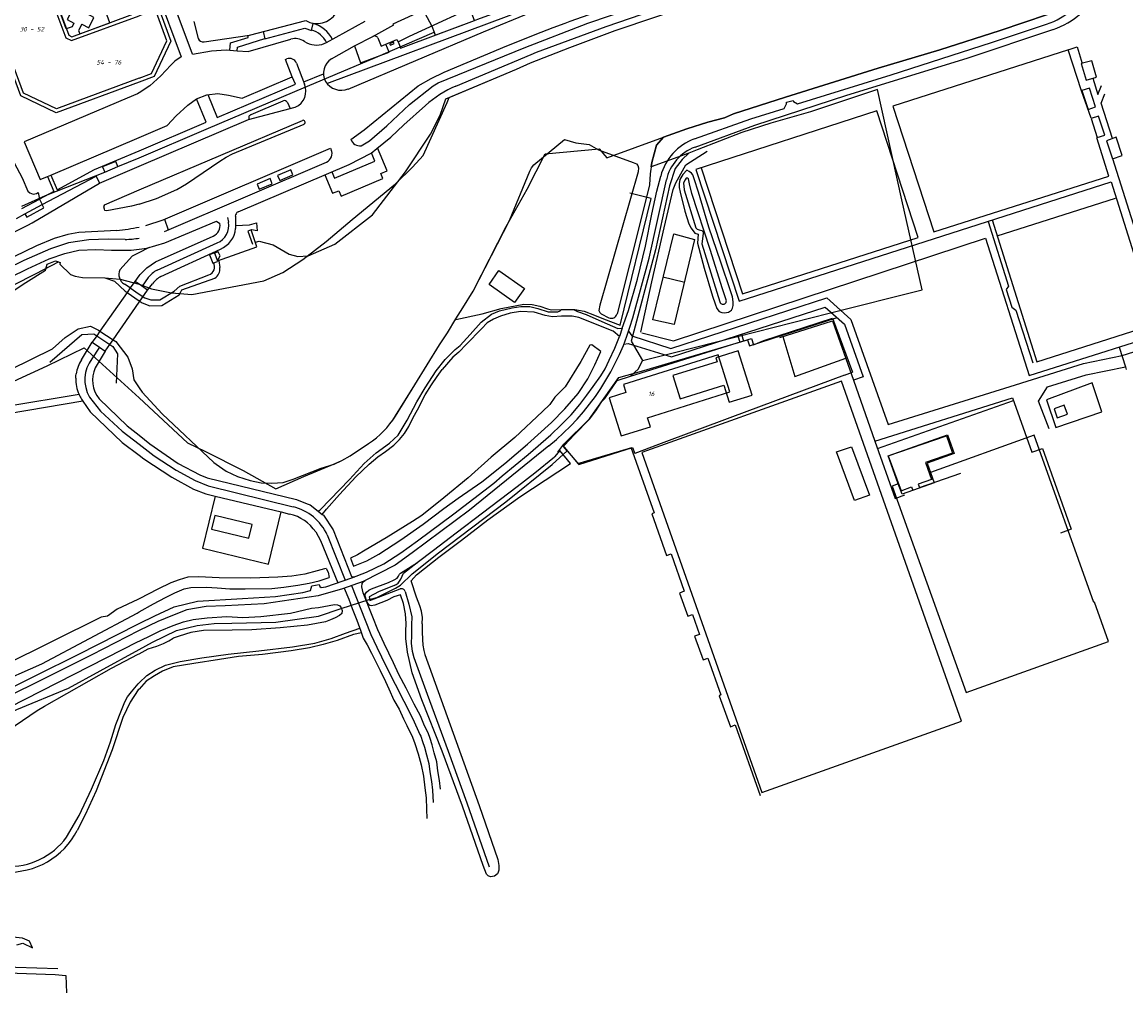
# Model space of a CAD drawing. Extents: x 124314 to 128016, y 450271 to 453716.
# Tile 18 of 40: x 124968 to 125268, y 450470 to 450734. Entities that reach past the tile are written whole.
import ezdxf
from ezdxf.enums import TextEntityAlignment as Align

# ---------------------------------------------------------------- set-up
doc = ezdxf.new("R2010")
doc.units = 0
doc.header["$MEASUREMENT"] = 0
for name, color, linetype in [('Default_113', 7, 'Continuous'), ('Default_21', 40, 'Continuous'), ('Default_4', 1, 'Continuous'), ('Default_48', 140, 'Continuous'), ('Default_6', 7, 'Continuous'), ('Default_7', 7, 'Continuous'), ('Default_79', 2, 'Continuous'), ('Default_80', 7, 'Continuous'), ('Default_99', 2, 'Continuous')]:
    doc.layers.add(name, color=color, linetype=linetype)
doc.styles.add('Style-ENGINEERING', font='isoct.shx', dxfattribs={"oblique": 15})

msp = doc.modelspace()

# ---------------------------------------------------------------- linework, layer by layer
at = {"layer": 'Default_21', "lineweight": -3, "flags": 128}
for points in [[(125044.17, 450787.74), (125048.1, 450785.46), (125048.62, 450785.19), (125053.09, 450782.69), (125058.52, 450776.86), (125063.12, 450767.58), (125066.29, 450757.69), (125079.61, 450732.81), (125080.23, 450731.22)], [(124968.25, 450763.67), (124979.74, 450772.75), (124982.6, 450765), (124971.3, 450756.15), (124980.84, 450730.36), (124981.68, 450729.97), (125000, 450736.75)], [(125142.65, 450702.65), (125149, 450704.9), (125154.73, 450706.73), (125159.23, 450707.92), (125161.65, 450708.96), (125175.83, 450713.53), (125201.08, 450721.37), (125217.85, 450726.37), (125234.25, 450731.64), (125247.15, 450735.98), (125250.45, 450737.71), (125252.68, 450739.41), (125254.56, 450741.59), (125255.93, 450744.11), (125256.91, 450746.79), (125257.82, 450749.81), (125258.55, 450752.83), (125258.91, 450755.87), (125258.56, 450759.31), (125258.26, 450760.51), (125254.64, 450771.17)], [(125142.65, 450702.65), (125149, 450704.9), (125154.73, 450706.73), (125159.23, 450707.92), (125161.65, 450708.96), (125175.83, 450713.53), (125201.08, 450721.37), (125217.85, 450726.37), (125234.25, 450731.64), (125247.15, 450735.98), (125250.45, 450737.71), (125252.68, 450739.41), (125254.56, 450741.59), (125255.93, 450744.11), (125256.91, 450746.79), (125257.82, 450749.81), (125258.55, 450752.83), (125258.91, 450755.87), (125258.56, 450759.31), (125258.26, 450760.51), (125254.64, 450771.17)], [(125084.32, 450713.44), (125102.63, 450721.14), (125106.46, 450722.89), (125117.17, 450727.07), (125129.48, 450731.66), (125140.56, 450735.38), (125156.21, 450740.65), (125169.59, 450745.33), (125188.73, 450751.92), (125197.4, 450754.82), (125213.15, 450760.28), (125214.08, 450757.27), (125232.46, 450763.54), (125236.16, 450764.82)], [(125000, 450717.64), (124977.44, 450709.3), (124967.78, 450713.85), (124954.71, 450749.2), (124957.63, 450755.48), (124957.77, 450755.7), (124961.82, 450760.55)], [(125000, 450736.75), (125005.01, 450738.6), (125008.64, 450728.77), (125004.12, 450719.16), (125000, 450717.64)], [(125080.23, 450731.22), (125080.54, 450730.4), (125091.21, 450734.37), (125092.13, 450734.72), (125096.89, 450736.5)], [(125000, 450697.05), (125018.27, 450704.77), (125042.37, 450715.03), (125064.26, 450724.34), (125080.23, 450731.22)], [(125136.91, 450641.9), (125145.32, 450643.95), (125162.82, 450648.43), (125187.76, 450654.76), (125213.05, 450661.1), (125207.53, 450685.63), (125200.87, 450715.64), (125182.6, 450709.49), (125171.89, 450706.44), (125163.98, 450703.93), (125151.78, 450699.16), (125149.52, 450698.33)], [(125136.91, 450641.9), (125145.32, 450643.95), (125162.82, 450648.43), (125187.76, 450654.76), (125213.05, 450661.1), (125207.53, 450685.63), (125200.87, 450715.64), (125182.6, 450709.49), (125171.89, 450706.44), (125163.98, 450703.93), (125151.78, 450699.16), (125149.52, 450698.33)], [(125000, 450662.64), (125003.34, 450661.41), (125008.76, 450660.28), (125014.36, 450659.87), (125033.89, 450663.52), (125039.06, 450665.84), (125044.53, 450669.36), (125050.84, 450674.25), (125057.91, 450680.21), (125069.74, 450689.98), (125074.38, 450694.51), (125077.29, 450697.61), (125083.82, 450712.03), (125084.32, 450713.44)], [(125069.73, 450626.79), (125075.01, 450635.27), (125081.71, 450646.14), (125083.92, 450649.4), (125086.15, 450653.26), (125088.07, 450656.21), (125090.9, 450660.71), (125099.87, 450678.35), (125105.53, 450688.52), (125110.46, 450698.12), (125125.16, 450699.44), (125127.25, 450697.06), (125142.65, 450702.65)], [(125149.52, 450698.33), (125139.3, 450694.58), (125139.46, 450695.76), (125140.77, 450700.42), (125142.65, 450702.65)], [(125149.52, 450698.33), (125139.3, 450694.58), (125139.46, 450695.76), (125140.77, 450700.42), (125142.65, 450702.65)], [(124968.11, 450683.91), (124974.54, 450686.73), (124983.04, 450690.15), (124990.63, 450693.13), (124994.22, 450694.65), (125000, 450697.05)], [(125149.52, 450698.33), (125147.73, 450696.54), (125145.83, 450694.15), (125144.29, 450689.39), (125140.45, 450672), (125133.89, 450647.1), (125136.91, 450641.9)], [(124959.22, 450659.1), (124971.98, 450665.56), (124978.08, 450668.72), (124978.47, 450668.57), (124978.46, 450668.07), (124981.33, 450665.3), (124982.57, 450664.79), (124984.57, 450664.43), (124990.69, 450664.35), (124994.83, 450663.98), (125000, 450662.64)], [(125104.8, 450661.49), (125102.14, 450657.67), (125095.2, 450662.52), (125097.87, 450666.34), (125104.8, 450661.49)], [(125133.65, 450637.6), (125161.49, 450646.29), (125166.57, 450647.84), (125167.15, 450646.19), (125169.9, 450647.34), (125188.6, 450653.41), (125194.1, 450638.73)], [(125133.65, 450637.6), (125161.49, 450646.29), (125166.57, 450647.84), (125167.15, 450646.19), (125169.9, 450647.34), (125188.6, 450653.41), (125194.1, 450638.73)], [(124763.01, 450529.07), (124768.55, 450531.27), (124774.43, 450533.56), (124781.45, 450538.33), (124803.96, 450552.55), (124820.22, 450562.76), (124831.71, 450569.18), (124850.06, 450579.38), (124868.7, 450590.12), (124882.77, 450597.98), (124911.23, 450611.15), (124974.97, 450640.42), (124985.07, 450645.29), (125000, 450631.72)], [(125133.65, 450637.6), (125135.86, 450639.6), (125136.91, 450641.9)], [(125133.65, 450637.6), (125135.86, 450639.6), (125136.91, 450641.9)], [(125157.21, 450641.5), (125145.2, 450637.78), (125147.14, 450631.5), (125159.07, 450635.2), (125160.52, 450630.52), (125166.74, 450632.45), (125163, 450644.53), (125156.86, 450642.63), (125157.21, 450641.5)], [(125191.89, 450637.91), (125194.1, 450638.73)], [(125191.89, 450637.91), (125194.1, 450638.73)], [(125115.45, 450618.5), (125115.68, 450618.86), (125118.37, 450621.69), (125122.55, 450625.91), (125124.22, 450628.16), (125125.84, 450630.74), (125126.67, 450631.58), (125130.04, 450636.48), (125133.65, 450637.6)], [(125191.89, 450637.91), (125161.38, 450626.52), (125141.29, 450619.03)], [(125191.89, 450637.91), (125161.38, 450626.52), (125141.29, 450619.03)], [(125000, 450631.72), (125013.12, 450619.49), (125018.01, 450617.11), (125028.26, 450611.94), (125037.2, 450607), (125044.76, 450610.34), (125053.3, 450613.86), (125055.16, 450614.71), (125057.38, 450615.97), (125062.4, 450619.27)], [(125206.53, 450608.3), (125203.8, 450615.94), (125219.92, 450621.7), (125221.75, 450616.59), (125214.41, 450613.97), (125215.32, 450611.45)], [(125206.53, 450608.3), (125203.8, 450615.94), (125219.92, 450621.7), (125221.75, 450616.59), (125214.41, 450613.97), (125215.32, 450611.45)], [(125206.53, 450608.3), (125204.83, 450607.69), (125224.99, 450551.6), (125263.67, 450565.48), (125259.86, 450576.1), (125259.76, 450576.06), (125243.45, 450621.54), (125215.32, 450611.45)], [(125206.53, 450608.3), (125204.83, 450607.69), (125224.99, 450551.6), (125263.67, 450565.48), (125259.86, 450576.1), (125259.76, 450576.06), (125243.45, 450621.54), (125215.32, 450611.45)], [(125116.46, 450617.32), (125115.45, 450618.5)], [(125116.46, 450617.32), (125119.64, 450613.59), (125134.26, 450618.24), (125134.86, 450616.62)], [(125116.46, 450617.32), (125119.64, 450613.59), (125134.26, 450618.24), (125134.86, 450616.62)], [(125141.29, 450619.03), (125134.86, 450616.62)], [(125141.29, 450619.03), (125134.86, 450616.62)], [(125198.68, 450605.23), (125194.58, 450603.79), (125189.73, 450617.01), (125193.78, 450618.38), (125198.68, 450605.23)], [(125198.68, 450605.23), (125194.58, 450603.79), (125189.73, 450617.01), (125193.78, 450618.38), (125198.68, 450605.23)], [(125064.7, 450577.43), (125069.76, 450579.93), (125071.12, 450580.77), (125074.28, 450583.87), (125081.41, 450589.59), (125099.73, 450603.42), (125112.39, 450613.61), (125116.46, 450617.32)], [(125064.7, 450577.43), (125069.76, 450579.93), (125071.12, 450580.77), (125074.28, 450583.87), (125081.41, 450589.59), (125099.73, 450603.42), (125112.39, 450613.61), (125116.46, 450617.32)], [(125215.32, 450611.45), (125216.32, 450608.65), (125207.54, 450605.5), (125206.53, 450608.3)], [(125000, 450563.26), (125003.63, 450565.29), (125010.18, 450568.39), (125015.77, 450569.83), (125020.41, 450570.36), (125025.18, 450570.43), (125037.2, 450570.68), (125048.81, 450572.35), (125054.94, 450574.38), (125062.62, 450576.89), (125064.7, 450577.43)], [(125000, 450563.26), (125003.63, 450565.29), (125010.18, 450568.39), (125015.77, 450569.83), (125020.41, 450570.36), (125025.18, 450570.43), (125037.2, 450570.68), (125048.81, 450572.35), (125054.94, 450574.38), (125062.62, 450576.89), (125064.7, 450577.43)], [(124873.31, 450500), (124882.82, 450503.6), (124899.51, 450511.42), (124910.38, 450517.66), (124920.89, 450523.84), (124941.44, 450534.76), (124966.68, 450546.9), (124980.82, 450552.74), (124989.37, 450557.48), (125000, 450563.26)], [(124873.31, 450500), (124882.82, 450503.6), (124899.51, 450511.42), (124910.38, 450517.66), (124920.89, 450523.84), (124941.44, 450534.76), (124966.68, 450546.9), (124980.82, 450552.74), (124989.37, 450557.48), (125000, 450563.26)]]:
    msp.add_lwpolyline(points, dxfattribs=at)
at = {"layer": 'Default_21', "lineweight": -3}
msp.add_ellipse((125048.99, 450639.69), major_axis=(13.41, -20.42), ratio=1, start_param=0, end_param=0.433406, dxfattribs=at)
at = {"layer": 'Default_4', "lineweight": -3, "flags": 128}
for points in [[(125000, 450718.7), (124977.49, 450710.38), (124968.57, 450714.58), (124955.79, 450749.16), (124958.53, 450755.06), (124962.9, 450760.3), (124962.8, 450760.75)], [(124975.98, 450740.61), (124980.05, 450729.62), (124981.64, 450728.89), (125000, 450735.68)], [(125000, 450718.7), (125003.39, 450719.96), (125007.56, 450728.82), (125004.42, 450737.31), (125000, 450735.68)], [(125014.9, 450734.14), (125016.08, 450729.5)], [(125017.68, 450728.55), (125029.99, 450730.37), (125045.32, 450734.34)], [(125104.8, 450661.49), (125102.14, 450657.67), (125095.2, 450662.52), (125097.87, 450666.34), (125104.8, 450661.49)], [(125160.73, 450633.34), (125157.55, 450643.45), (125131.77, 450635.35), (125132.44, 450633.21), (125127.85, 450631.77), (125131.11, 450621.38), (125139.07, 450623.88), (125138.31, 450626.29), (125160.73, 450633.34)], [(125203.8, 450615.94), (125219.65, 450621.37), (125221.28, 450616.68), (125213.88, 450614.1), (125215.52, 450609.49), (125211.93, 450608.24), (125212.3, 450607.3), (125223.57, 450611.25)], [(125203.8, 450615.94), (125207.31, 450606.47), (125210.15, 450607.52), (125210.51, 450606.56)]]:
    msp.add_lwpolyline(points, dxfattribs=at)
at = {"layer": 'Default_4', "lineweight": -3}
for centre, major_axis, end_param in [((125048.38, 450739.56), (-3.06, -5.22), 3.134243), ((125017.51, 450730.08), (-1.43, -0.58), 1.298048)]:
    msp.add_ellipse(centre, major_axis=major_axis, ratio=1, start_param=0, end_param=end_param, dxfattribs=at)
at = {"layer": 'Default_48', "lineweight": -3, "flags": 128}
for points in [[(125102.63, 450721.14), (125106.46, 450722.89), (125117.17, 450727.07), (125129.48, 450731.66), (125140.56, 450735.38)], [(125247.15, 450735.98), (125234.25, 450731.64), (125217.85, 450726.37), (125201.08, 450721.37), (125175.83, 450713.53)], [(125031.67, 450674.12), (125032.68, 450674.34), (125036.43, 450673.39), (125040.79, 450670.77), (125043.2, 450670.15), (125046.02, 450670.34), (125053.27, 450673.52), (125063.45, 450681.49), (125072.43, 450693.17), (125079.23, 450703.48), (125081.9, 450708.59), (125083.39, 450713.05), (125102.63, 450721.14)], [(125175.83, 450713.53), (125161.65, 450708.96), (125159.23, 450707.92), (125154.73, 450706.73), (125149, 450704.9), (125142.65, 450702.65), (125140.77, 450700.42), (125139.46, 450695.76), (125139.03, 450692.65), (125138.88, 450689.69), (125136.75, 450681.23), (125130.01, 450654.54)], [(125069.73, 450626.78), (125075.01, 450635.27), (125081.71, 450646.14), (125083.92, 450649.4), (125086.15, 450653.26), (125088.07, 450656.21), (125090.9, 450660.71), (125100.71, 450680.01), (125106.26, 450693.38), (125106.76, 450694.3), (125107.4, 450695.14), (125115.68, 450702.01), (125118.84, 450701.14), (125122.4, 450700.68), (125124.98, 450699.15), (125134.4, 450695.77), (125135.31, 450695.35), (125135.69, 450694.96), (125135.85, 450694.32), (125135.79, 450693.2), (125125.31, 450656.9), (125125.07, 450655.5), (125125.37, 450654.9), (125125.65, 450654.59), (125127.81, 450653.52)], [(124965.99, 450695.7), (124968.14, 450691.59), (124969.74, 450687.94), (124970.29, 450687.47), (124970.67, 450687.29), (124971.17, 450687.14), (124972.09, 450687.3), (124972.49, 450687.59), (124972.91, 450685.8)], [(125159.7, 450658.36), (125158.7, 450661.37), (125155.32, 450672.07), (125150.34, 450687.27), (125149.71, 450689.95), (125149.45, 450691.29), (125149.25, 450691.53), (125148.81, 450691.53), (125148.55, 450691.05), (125148.11, 450690.23), (125148.23, 450688.33), (125151.41, 450677.96), (125151.79, 450677.6), (125152.37, 450677.42), (125153.07, 450677.25), (125153.41, 450676.89), (125153.43, 450676.39), (125153.1, 450673.61), (125157.97, 450657.81)], [(124972.91, 450685.8), (124972.92, 450685.77)], [(124975, 450668.06), (124977.26, 450669.03), (124978.47, 450668.57), (124978.46, 450668.07), (124981.33, 450665.3), (124982.57, 450664.79), (124984.57, 450664.43), (124990.69, 450664.35), (124993.33, 450663.43), (124996.17, 450660.76), (124996.7, 450660.4)], [(125021.69, 450668.97), (125021.97, 450667.15)], [(124965.96, 450661.04), (124969.18, 450663.12), (124974.49, 450666.44), (124974.8, 450667.42), (124975, 450668.06)], [(125011.24, 450660.41), (125011.61, 450661.07), (125020.58, 450664.32)], [(124996.7, 450660.4), (125000, 450658.15)], [(125000, 450658.15), (125000.81, 450657.6), (125002.94, 450656.79), (125006.16, 450656.82), (125010.89, 450659.78), (125011.24, 450660.41)], [(124965, 450639.43), (124976.47, 450645.02), (124979.83, 450648.1), (124983.45, 450650.53), (124986.79, 450651.22), (124988.97, 450650.11), (124989.33, 450649.88)], [(124989.33, 450649.88), (124992.94, 450647.53)], [(124992.94, 450647.53), (124993.69, 450647.04), (124996.93, 450642.76), (124998.08, 450639.66), (124998.57, 450636.6), (125000, 450634.48)], [(125125.57, 450644.31), (125123.11, 450646.13), (125122.61, 450646.04), (125120.2, 450641.6), (125115.88, 450634.74), (125113.06, 450631.92), (125111.69, 450629.93), (125109.73, 450628.03), (125102.17, 450620.98), (125095.76, 450615.61), (125089.48, 450609.94), (125082.91, 450604.55), (125076.86, 450599.76), (125074.33, 450598.06), (125067.2, 450593.61), (125061.51, 450590.28), (125059.41, 450589.02), (125057.48, 450588.09), (125058.32, 450585.96), (125061.97, 450587.38), (125065.23, 450589.19), (125071.18, 450593.12), (125077.31, 450597.39), (125082.92, 450601.59), (125086.79, 450604.4), (125093.2, 450608.91), (125099.51, 450613.9), (125105.69, 450619.09), (125112.14, 450624.98), (125115.77, 450628.78), (125119.42, 450632.91), (125122.03, 450636.87), (125123.96, 450640.67), (125125.57, 450644.31)], [(125000, 450634.48), (125000.8, 450633.29), (125006.26, 450627.34), (125020.33, 450614.18)], [(125020.33, 450614.18), (125020.92, 450613.67), (125023.71, 450611.82), (125026.75, 450610.33), (125030.21, 450609.24), (125033.15, 450608.63), (125036.12, 450608.49), (125039.16, 450608.74), (125041.94, 450609.62), (125049.55, 450612.6), (125053.01, 450613.72), (125055.16, 450614.71), (125057.38, 450615.97), (125062.41, 450619.28)], [(125071.19, 450582.4), (125071.94, 450584.04), (125075.59, 450586.95), (125080.04, 450590.28), (125086.25, 450594.97), (125093.37, 450600.48), (125102.82, 450607.59), (125107.62, 450611.35), (125112.95, 450615.72)], [(125103.59, 450604.82), (125117.37, 450613.83), (125114.47, 450617.41), (125112.95, 450615.72)], [(125020.33, 450614.18), (125020.66, 450613.87)], [(125079.77, 450587.04), (125081.49, 450588.36), (125087.7, 450593.05), (125094.84, 450598.58), (125103.59, 450604.82)], [(125050.9, 450585.26), (125050.46, 450585.2), (125048.47, 450584.66), (125045.09, 450583.79), (125041.53, 450583.22), (125037.77, 450582.93), (125030.4, 450582.68), (125021.8, 450582.74), (125016.16, 450582.99), (125013.25, 450582.92), (125010.93, 450582.24), (125008.61, 450581.39), (125005.04, 450579.65), (125000, 450577.05)], [(125050.9, 450585.26), (125051.41, 450584.32), (125051.67, 450582.82)], [(125000, 450573.47), (125003.89, 450575.69), (125007.14, 450577.45), (125009.7, 450578.72), (125012.21, 450579.8), (125014.09, 450580.15), (125018.33, 450580.2), (125021.23, 450580.08), (125024.71, 450579.79), (125028.88, 450579.78), (125036.1, 450579.87), (125039.32, 450580.26), (125043.14, 450580.73), (125046.29, 450581.29), (125048.95, 450581.96), (125051.67, 450582.82)], [(125069.35, 450580.64), (125065.11, 450578.96), (125062.57, 450577.55), (125062.8, 450576.63), (125071, 450579.74)], [(125072.39, 450579.05), (125073.41, 450575.64), (125074.22, 450572.12), (125074.12, 450569.94), (125074.05, 450567.12), (125074.03, 450564.89), (125074.26, 450562.79), (125074.7, 450561.07), (125078.38, 450551.1), (125084.07, 450535.63), (125089.17, 450521.55), (125095.24, 450504.17)], [(125000, 450577.05), (124999.66, 450576.87), (124994.04, 450574.21), (124991.39, 450572.33), (124989.64, 450572.05), (124962.99, 450558.85), (124922.74, 450539.31), (124921.96, 450538.45), (124916.71, 450535.51), (124916.39, 450535.18), (124916.43, 450534.77), (124916.68, 450534.09), (124917.18, 450533.47), (124917.71, 450532.86), (124918.19, 450532.62), (124919.09, 450533.11), (124925.34, 450535.76), (124943.2, 450545.07), (124960.27, 450553.54), (124973.56, 450559.36), (124999.49, 450573.17), (125000, 450573.47)], [(125000, 450565.54), (125003.58, 450567.22), (125005.72, 450568.38), (125009.27, 450569.8), (125012.05, 450570.79), (125014.71, 450571.4), (125018.53, 450571.84), (125023.88, 450572.27), (125028.18, 450571.98), (125033.08, 450572.27), (125041.19, 450573.19), (125044.95, 450574.02), (125046.87, 450574.5), (125048.81, 450574.72), (125053.1, 450575.49), (125053.96, 450575.41), (125054.56, 450575.18), (125055, 450574.62), (125055.21, 450573.88), (125055.13, 450573.06), (125054.47, 450572.56), (125053.31, 450571.9), (125052.05, 450571.31), (125050.69, 450570.81), (125045.82, 450569.9), (125038.4, 450569.17), (125030.63, 450568.59), (125025.27, 450568.5), (125017.49, 450568.4), (125014.08, 450567.9), (125010.88, 450566.91), (125009.28, 450566.37)], [(124922.7, 450526.38), (124964.72, 450547.62), (124999.71, 450565.4), (125000, 450565.54)], [(125000, 450562.1), (125002.45, 450563.41), (125004.77, 450564.16), (125006.66, 450564.92), (125008.1, 450565.65), (125009.28, 450566.37)], [(124942.5, 450530.82), (124948.37, 450534.22), (124951.83, 450535.95), (124955.94, 450537.4), (124960.32, 450538.97), (124962.57, 450540.27), (124964.31, 450541.26), (124972.22, 450546.7), (124974.29, 450547.82), (124992.52, 450558.23), (124999.75, 450561.96), (125000, 450562.1)]]:
    msp.add_lwpolyline(points, dxfattribs=at)
at = {"layer": 'Default_48', "lineweight": -3}
for centre, major_axis, end_param in [((125018.96, 450666.87), (1.62, -2.55), 1.09625), ((125158.84, 450658.08), (-0.871, -0.267), 3.167734), ((125128.5, 450654.92), (-0.69, -1.4), 1.781819), ((125048.96, 450639.72), (13.45, -20.44), 0.431726), ((125068.09, 450583.81), (1.26, -3.17), 0.765629), ((125071.37, 450578.75), (1.02, 0.3), 1.644216)]:
    msp.add_ellipse(centre, major_axis=major_axis, ratio=1, start_param=0, end_param=end_param, dxfattribs=at)
at = {"layer": 'Default_6', "lineweight": -3, "flags": 128}
msp.add_lwpolyline([(125252.51, 450627.27), (125251.68, 450629.72), (125248.9, 450628.78), (125249.73, 450626.33), (125252.51, 450627.27)], dxfattribs=at)
at = {"layer": 'Default_7', "lineweight": -3, "flags": 128}
for points in [[(125033.74, 450731.38), (125034.2, 450729.43), (125045.04, 450732.32), (125046.87, 450731.69), (125047.31, 450733.57)], [(125069.42, 450728.08), (125069.24, 450728.52), (125068.14, 450728.07), (125068.35, 450727.63), (125069.42, 450728.08)], [(124994.22, 450694.65), (124993.63, 450696.03), (124990.04, 450694.53), (124990.63, 450693.13), (124994.22, 450694.65)], [(125041.81, 450692.35), (125041.25, 450693.74), (125037.65, 450692.22), (125038.24, 450690.83), (125041.81, 450692.35)], [(125036.23, 450689.98), (125035.66, 450691.35), (125032.07, 450689.83), (125032.69, 450688.46), (125036.23, 450689.98)], [(124968.09, 450683.23), (124972.92, 450685.77)], [(124968.92, 450681.74), (124973.66, 450684.3)], [(124966.59, 450680.49), (124968.92, 450681.74)], [(125021.34, 450669.03), (125032.05, 450672.8), (125030.5, 450677.39), (125029.57, 450677.06), (125030.87, 450673.51)], [(125020.48, 450671.16), (125019.13, 450670.6), (125020.01, 450668.39), (125021.33, 450668.86)], [(125022, 450670.33), (125021.54, 450671.47), (125020.49, 450671.09), (125021.34, 450669.03), (125022, 450670.33)], [(124998.8, 450663.39), (124997.55, 450661.61)], [(124998.9, 450663.41), (124998.84, 450663.45), (124998.8, 450663.39)], [(125000, 450662.64), (124998.9, 450663.41)], [(124996.7, 450660.4), (124989.33, 450649.88)], [(124997.55, 450661.61), (124996.7, 450660.4)], [(125002.29, 450661.05), (125000, 450662.64)], [(125000, 450657.74), (125002.29, 450661.05)], [(124992.94, 450647.53), (125000, 450657.74)], [(124988.45, 450648.62), (124987.22, 450646.87), (124987.26, 450646.84)], [(124989.33, 450649.88), (124988.45, 450648.62)], [(124987.26, 450646.84), (124989.2, 450645.5)], [(124989.2, 450645.5), (124990.78, 450644.4)], [(124990.78, 450644.4), (124992.05, 450646.23)], [(124992.05, 450646.23), (124992.94, 450647.53)], [(125030.74, 450597.28), (125020.62, 450599.73), (125019.72, 450596.01), (125029.82, 450593.52), (125030.74, 450597.28)]]:
    msp.add_lwpolyline(points, dxfattribs=at)
at = {"layer": 'Default_79', "lineweight": -3, "flags": 128}
for points in [[(125063.54, 450730.02), (125069.28, 450733.17), (125069.14, 450733.45), (125080.78, 450738.86), (125092.81, 450744.42), (125094.87, 450740)], [(125058.6, 450727.44), (125063.54, 450730.02)], [(125064.93, 450729.63), (125065.87, 450727.42), (125067.11, 450727.96)], [(125067.11, 450727.96), (125070.08, 450729.25), (125070.44, 450728.53)], [(125161.61, 450656.82), (125161.61, 450657.84), (125161.4, 450659.16), (125160.86, 450660.81), (125158.23, 450668.66), (125155.01, 450678.19), (125152.13, 450687.72), (125151.03, 450691.27), (125150.65, 450692.37), (125150.24, 450692.81), (125149.62, 450693.27), (125149.02, 450693.62), (125147.95, 450692.44), (125147.09, 450691.12), (125146.93, 450689.96), (125146.93, 450688.98), (125147.14, 450687.67), (125148.45, 450682.55), (125149.51, 450679.1), (125150.17, 450677.86), (125151.14, 450676.54), (125152.08, 450676.28), (125151.92, 450673.79), (125153.69, 450666.99), (125155.95, 450659.37), (125156.69, 450657.27), (125157.15, 450655.99), (125157.82, 450655.25), (125158.51, 450654.97), (125159.21, 450654.82), (125160.29, 450655.06), (125161.19, 450655.62), (125161.43, 450656.16), (125161.61, 450656.82)], [(125151.06, 450674.84), (125145.51, 450651.69), (125139.79, 450652.98), (125145.42, 450676.35), (125151.06, 450674.84)], [(125000, 450671.27), (125002.82, 450672.68)], [(124994.75, 450666.59), (124998.17, 450670.35), (125000, 450671.27)], [(125000, 450659.97), (125001.53, 450658.94), (125003.16, 450658.35), (125005.67, 450658.4), (125009.57, 450660.72), (125011.11, 450662.09), (125018.97, 450665.22)], [(124997.55, 450661.61), (124995.98, 450662.67)], [(124997.55, 450661.61), (125000, 450659.97)], [(124975.71, 450641.45), (124984.42, 450648.95), (124987.67, 450649.14), (124988.45, 450648.62)], [(124988.45, 450648.62), (124992.05, 450646.23)], [(124992.05, 450646.23), (124992.84, 450645.71), (124994.12, 450643.68), (124993.78, 450635.69)], [(125062.72, 450575.21), (125062.44, 450575.42), (125062.19, 450575.88), (125061.85, 450576.59), (125061.47, 450577.78), (125061.53, 450578.31), (125061.83, 450578.87), (125062.49, 450579.45), (125063.19, 450579.75), (125067.82, 450581.48), (125069.38, 450582.26), (125070.18, 450582.66), (125070.58, 450583.22), (125070.84, 450583.78), (125071.1, 450584), (125075.69, 450586.95)], [(125077.02, 450570.25), (125077.06, 450571.97), (125076.85, 450573.68), (125076.33, 450575.16), (125075.49, 450577.5), (125073.96, 450581.97), (125075.44, 450583.61), (125079.77, 450587.04)], [(125077.02, 450570.25), (125077.03, 450568.05), (125077.07, 450565.95), (125077.17, 450564.43), (125077.46, 450562.97), (125077.68, 450561.87), (125079.73, 450556.34), (125085.4, 450540.51), (125092.53, 450520.8), (125097.56, 450506.1), (125097.86, 450504.5), (125097.84, 450503.26), (125097.68, 450502.66), (125097.53, 450502.24), (125096.67, 450501.6), (125095.57, 450501.38), (125094.95, 450501.74), (125094.47, 450502.11), (125093.6, 450504.49), (125087.97, 450520.65), (125082.41, 450535.6), (125076.94, 450549.58), (125074.31, 450556.91), (125073, 450562.56), (125072.53, 450566.22), (125072.55, 450568.28), (125072.66, 450570.36), (125072.5, 450573.01), (125071.91, 450575.81), (125071.11, 450578.11), (125069.33, 450577.62), (125067.41, 450576.6), (125064.1, 450575.33), (125063.1, 450575.18), (125062.72, 450575.21)], [(124966.71, 450482.92), (124968.33, 450483.4), (124971, 450482.12), (124970.21, 450483.88), (124968.23, 450484.78), (124965.67, 450485.02)]]:
    msp.add_lwpolyline(points, dxfattribs=at)
at = {"layer": 'Default_79', "lineweight": -3}
for centre, major_axis, start_param, end_param in [((125064.06, 450729.2), (-0.519, 0.82), 4.613554, 6.283185), ((124997.57, 450665.32), (-2.82, 1.27), 0, 1.454689), ((125018.4, 450667.29), (0.57, -2.07), 0, 1.882757)]:
    msp.add_ellipse(centre, major_axis=major_axis, ratio=1, start_param=start_param, end_param=end_param, dxfattribs=at)
at = {"layer": 'Default_80', "lineweight": -3, "flags": 128}
for points in [[(125136.52, 450649.57), (125139.51, 450663.29), (125142.84, 450677.96), (125145.26, 450688.42), (125146.03, 450690.26), (125148.7, 450695.14), (125154.57, 450698.83)], [(125086.11, 450653.04), (125093.29, 450654.58), (125098.46, 450656.05), (125104.62, 450657.24), (125106.93, 450657.15), (125108.98, 450656.65), (125111.08, 450655.91), (125112.16, 450655.64), (125115.61, 450655.74), (125118.57, 450655.77), (125121.09, 450655.28), (125123.91, 450654.26), (125126.33, 450653.21), (125130.88, 450651.46), (125139.26, 450685.95), (125133.5, 450687.4)], [(125233.45, 450675.78), (125265.64, 450686.06)], [(125136.72, 450649.37), (125145.38, 450647.19), (125230.26, 450675.13), (125242.15, 450637.76), (125286.31, 450651.74)], [(125142.48, 450664.61), (125148.12, 450663.25)], [(125136.7, 450639), (125165.53, 450647.51), (125166.07, 450645.88), (125189.86, 450653.56)], [(125113.9, 450616.93), (125115.52, 450619.13), (125122.49, 450626.06), (125130.51, 450637.22), (125136.7, 450639)], [(125261.92, 450627.89), (125259.23, 450635.82), (125246.8, 450631.22), (125249.4, 450623.65), (125261.92, 450627.89)], [(125200.89, 450617.97), (125237.82, 450630.99)]]:
    msp.add_lwpolyline(points, dxfattribs=at)
at = {"layer": 'Default_99', "lineweight": -3, "flags": 128}
for points in [[(125104.74, 450726.95), (125122.1, 450733.64), (125140.55, 450739.93), (125162.05, 450747.25), (125198.05, 450759.7), (125216.71, 450766.85), (125232.54, 450773.44), (125241.69, 450777.56), (125252.4, 450783.14)], [(125056.88, 450715.74), (125093.7, 450731.33), (125106.47, 450736.54), (125112.74, 450738.88), (125128.78, 450744.56), (125174.61, 450760.3), (125184.95, 450764.14), (125195.4, 450768.36), (125207.73, 450773.78), (125220.61, 450779.95)], [(125106.67, 450725.16), (125108.08, 450725.72), (125127.01, 450732.73), (125156.18, 450742.8), (125186.01, 450753.04), (125209.7, 450761.54), (125229.81, 450769.76), (125245.57, 450776.85), (125252.18, 450780.08)], [(125057.58, 450702.04), (125061.23, 450704.59), (125075.88, 450716.58), (125079.4, 450718.59), (125083.01, 450720.3), (125100.04, 450727.49), (125109.34, 450731.17), (125112.66, 450732.43), (125115.94, 450733.68), (125117.26, 450734.19), (125125.76, 450737.23), (125134.23, 450740.08), (125168.45, 450751.48), (125178.36, 450754.87), (125186.86, 450757.97), (125197.5, 450762.21), (125214.23, 450769.3), (125227.76, 450775.34), (125227.74, 450775.33)], [(124984.54, 450737.94), (124983.72, 450736.42), (124981.88, 450737.43), (124980.43, 450734.64), (124982.26, 450733.63), (124981.77, 450732.66), (124980.19, 450732.13), (124973.12, 450751.29), (124978.9, 450753.29), (124979.29, 450752.24), (124974.61, 450750.51), (124977.04, 450743.9), (124981.72, 450745.54), (124984.54, 450737.94)], [(125051.02, 450717.26), (125100.63, 450735.72), (125127.21, 450746.58), (125127.72, 450746.79), (125132.24, 450748.21)], [(125014.47, 450725.22), (125008.73, 450740.82), (125010.78, 450741.34), (125011.61, 450737.85), (125014.6, 450738.67), (125013.72, 450742.13), (125020.94, 450743.97), (125021.31, 450742.57)], [(125004.83, 450742.35), (125011.42, 450724.5)], [(124992.05, 450733.77), (124990.52, 450737.96), (124985.85, 450736.23)], [(125073.54, 450730.09), (125094.87, 450740)], [(124984.4, 450733.4), (124986.27, 450732.38), (124987.68, 450735.17), (124985.85, 450736.23)], [(125070.8, 450727.68), (125071.11, 450726.88), (125091.21, 450734.37), (125089.96, 450737.69)], [(124984.4, 450733.4), (124983.5, 450731.66), (124983.89, 450730.76), (124992.05, 450733.77)], [(125051, 450728.36), (125061.51, 450734.22)], [(125151.07, 450702.14), (125166.37, 450707.61), (125175.52, 450710.47), (125176.11, 450711.73), (125176.09, 450712.13), (125177.91, 450712.65), (125178.01, 450712.35), (125179.13, 450711.67), (125204.54, 450719.64), (125231.91, 450728.35), (125246.88, 450733.38)], [(125151.22, 450699.92), (125167.51, 450705.88), (125192.5, 450714.04), (125225.27, 450724.14), (125248.61, 450731.95)], [(125014.48, 450725.21), (125019.7, 450726.16), (125023.69, 450726.41), (125026.69, 450726.12), (125029.7, 450725.94), (125041.29, 450729.32)], [(125024.67, 450726.3), (125024.89, 450728.28), (125029.64, 450729.77), (125029.64, 450730.16)], [(125026.65, 450726.16), (125026.8, 450727.14), (125034.23, 450729.45)], [(125070.44, 450728.53), (125073.54, 450730.09)], [(125044.97, 450728.68), (125045.64, 450728.3)], [(125052.36, 450723.93), (125058.6, 450727.44)], [(125058.6, 450727.44), (125060.26, 450722.85), (125068.02, 450725.76), (125067.11, 450727.96)], [(125060.43, 450700.3), (125062.63, 450701.67), (125067.35, 450705.75), (125073.53, 450711.48), (125080.01, 450716.62), (125081.38, 450717.46), (125104.74, 450726.95)], [(125070.44, 450728.53), (125070.8, 450727.68)], [(125252.83, 450726.4), (125205.02, 450711.09), (125216.15, 450676.86), (125263.79, 450692.03), (125260.55, 450702.47)], [(125259, 450707.79), (125256.39, 450715.28), (125252.75, 450726.42), (125255.15, 450727.18), (125256.53, 450722.67)], [(125011.46, 450724.47), (125009.72, 450723.34), (125008.6, 450722.25), (125005.9, 450719.31), (125002.92, 450716.56), (125000, 450714.72)], [(125000, 450702.57), (125007.61, 450705.82), (125010.09, 450708.42), (125013.22, 450711.34), (125015.57, 450713.06), (125018.39, 450714.17), (125021.4, 450714.49), (125024.27, 450714.08), (125028.07, 450713.27), (125041.66, 450719.04), (125039.77, 450723.73), (125040.18, 450723.91)], [(125042.8, 450722.79), (125044.99, 450717.09)], [(125086.14, 450716.55), (125106.67, 450725.16)], [(125260.42, 450718.96), (125259.15, 450723.43), (125256.25, 450722.65), (125257.64, 450718.18), (125260.42, 450718.96)], [(125044.84, 450717.72), (125050.19, 450719.86)], [(125018.68, 450714.24), (125021.22, 450707.97), (125042.55, 450717.1), (125041.66, 450719.02)], [(125259.42, 450718.66), (125260.83, 450714.24), (125261.8, 450716.73)], [(125000, 450714.72), (124999.53, 450714.43), (124996.76, 450713.23), (124968.7, 450701.34), (124973.05, 450691.08), (124975.04, 450691.93)], [(125260.2, 450710.87), (125258.53, 450716), (125256.47, 450715.35), (125258.22, 450710.16), (125260.2, 450710.87)], [(125264.8, 450702.28), (125261.75, 450711.9), (125262.74, 450714.42)], [(125000, 450698.96), (125018.23, 450706.71), (125015.61, 450713.08)], [(125026.9, 450682.31), (125057.12, 450695.2), (125063.12, 450698.33), (125064.69, 450699.55), (125068.46, 450702.65), (125071.99, 450705.95), (125077.91, 450711.28)], [(125030.43, 450708.76), (125039.14, 450712.49)], [(125040.34, 450712.11), (125041.09, 450710.4)], [(125000, 450694.71), (125029.76, 450707.42), (125042.47, 450710.76)], [(125152.9, 450694.29), (125164.12, 450660.02), (125211.91, 450675.35), (125200.73, 450709.78), (125151.42, 450693.87), (125163.21, 450657.98), (125264.39, 450690.47), (125276.55, 450651.82)], [(125262.67, 450703.16), (125260.96, 450708.37), (125258.96, 450707.75), (125260.63, 450702.55), (125262.67, 450703.16)], [(125000, 450688.28), (125044.44, 450707.21)], [(125000, 450684.38), (125004.73, 450685.99), (125010.25, 450688.42), (125012.88, 450689.93), (125021.92, 450696.1), (125023.66, 450697.23), (125025.44, 450698.09), (125044.86, 450706.19)], [(124976.01, 450692.34), (125000, 450702.57)], [(125267.46, 450697.61), (125265.79, 450702.64), (125263.13, 450701.68), (125264.82, 450696.75), (125267.46, 450697.61)], [(124976.01, 450692.34), (124977.7, 450688.35), (124987.88, 450693.81), (125000, 450698.96)], [(125001.8, 450678.6), (125006.55, 450680.16), (125052.09, 450699.66), (125052.27, 450699.24)], [(125050.56, 450692.43), (125052.61, 450687.42), (125054.36, 450688.01), (125054.96, 450686.61), (125066.33, 450691.39), (125065.78, 450692.73), (125067.45, 450693.46), (125064.88, 450699.71)], [(125006.89, 450677), (125050.94, 450695.88)], [(125052.46, 450693.2), (125053.15, 450691.53), (125064.13, 450696.12), (125063.18, 450698.4)], [(125232.09, 450680.11), (125244.2, 450641.51), (125278.84, 450652.55), (125264.88, 450696.75)], [(124989.19, 450690.09), (125000, 450694.71)], [(124913.4, 450650.1), (124949.7, 450668.78), (124959.05, 450673.48), (124969.74, 450678.67), (124970.86, 450679.33), (124989.19, 450690.09)], [(124975.04, 450691.93), (124976.78, 450687.89), (124972.91, 450685.8)], [(124973.66, 450684.3), (124988.32, 450692.05), (124989.19, 450690.09)], [(124975.04, 450691.93), (124976.01, 450692.34)], [(125131.44, 450650.66), (125133.14, 450655.51), (125135.55, 450664), (125137.71, 450672.96), (125139.49, 450681.7), (125140.88, 450687.93), (125141.91, 450692.04)], [(125134.28, 450653.53), (125138.74, 450669.7), (125143.42, 450691)], [(124990.55, 450684.26), (125000, 450688.28)], [(124968.92, 450681.74), (124969.4, 450680.87), (124974.11, 450683.42), (124973.66, 450684.3)], [(124972.92, 450685.77), (124973.66, 450684.3)], [(125000, 450684.38), (124997.96, 450683.85), (124991.2, 450682.64), (124990.7, 450682.72), (124990.55, 450683.05), (124990.39, 450683.67)], [(125024.02, 450680.81), (125024.3, 450679.53)], [(125026.17, 450681.12), (125026.24, 450677.81)], [(125000, 450672.16), (125002.1, 450672.44), (125007.03, 450673.86), (125021.04, 450679.8), (125021.96, 450679.16)], [(125006.91, 450680.32), (125007.92, 450677.45)], [(125026.21, 450678.61), (125029.99, 450678.82), (125031.97, 450679.37), (125032.15, 450677.15), (125030.53, 450677.39)], [(125230.97, 450679.73), (125236.5, 450662.15), (125235.85, 450661.19), (125237.4, 450656.42), (125238.46, 450655.58), (125243.1, 450641.28)], [(124993.92, 450677.29), (124983.6, 450676.67), (124980.61, 450676.19), (124976.87, 450675.03), (124972.1, 450673.1), (124962.88, 450668.66), (124960.4, 450667.47), (124957.66, 450666.06), (124951.73, 450663.01)], [(124996.2, 450674.81), (124991.61, 450674.92), (124986.28, 450674.7), (124980.8, 450673.87), (124975.91, 450672.24), (124968.62, 450669.07), (124958.9, 450664.33)], [(125000, 450664.91), (125000.28, 450665.29), (125002.06, 450667.13), (125004.42, 450668.69), (125020.11, 450675.75)], [(124960.33, 450662.25), (124969.59, 450666.81), (124975.56, 450669.5), (124979.79, 450671.01), (124983.57, 450671.87), (124988.19, 450672.05), (124992.46, 450671.87), (124997.82, 450671.88), (125000, 450672.16)], [(125004.88, 450666.47), (125021.26, 450673.87)], [(125005.93, 450664.77), (125022.12, 450672.19)], [(125019.12, 450670.93), (125019.25, 450670.67)], [(124998.9, 450663.41), (125000, 450664.91)], [(125002.46, 450664.44), (125000.78, 450662.1)], [(125002.29, 450661.05), (125003.66, 450662.78)], [(125133.15, 450649.87), (125134, 450648.61), (125144.66, 450645.17), (125187.1, 450658.9)], [(125187.1, 450658.9), (125193.59, 450653.01), (125203.8, 450624.44), (125203.8, 450624.44), (125236.97, 450634.84)], [(125048.72, 450600.86), (125049.23, 450601.22), (125057.19, 450609.55), (125061.2, 450613.84), (125064.51, 450616.77), (125068.13, 450619.37), (125070.48, 450621.59), (125072.89, 450625.68), (125075.58, 450630.68), (125077.85, 450634.44), (125080.82, 450639.06), (125083.24, 450642.13), (125086.01, 450644.85), (125087.29, 450645.99), (125090.04, 450648.93), (125093.01, 450652.3), (125095.83, 450654.52), (125098, 450655.43), (125101.48, 450656.21), (125103.84, 450656.6), (125106.32, 450656.56), (125108.44, 450656.03), (125111.28, 450655.16), (125113.86, 450655.16), (125114.57, 450655.42), (125114.91, 450655.74), (125118.19, 450655.77), (125119.23, 450655.23), (125121.63, 450654.4), (125125.86, 450652.51), (125130.26, 450650.6), (125131.44, 450650.66), (125130.66, 450648.42), (125128.94, 450649.86), (125119.58, 450653.59)], [(125119.58, 450653.59), (125117.8, 450653.97), (125114.9, 450653.98), (125112.42, 450653.8), (125110.5, 450654.17), (125107.42, 450655.03), (125103.74, 450655.2), (125100.94, 450654.73), (125098.33, 450653.97), (125096.37, 450653.12), (125094.71, 450652.1), (125093.13, 450650.54), (125089.06, 450646.32), (125086.95, 450644.13), (125085.31, 450642.75), (125082.4, 450639.45)], [(125131.84, 450646.29), (125133.06, 450646.55), (125144.85, 450642.89), (125186.67, 450656.4)], [(125186.67, 450656.4), (125191.86, 450651.78), (125196.93, 450637.46), (125194.35, 450636.52)], [(125174.31, 450648.14), (125188.65, 450652.7), (125194.35, 450636.52)], [(125061.88, 450584.3), (125066.57, 450586.61), (125071.21, 450589.56), (125075.72, 450592.79), (125085.62, 450600.18), (125096.46, 450608.5), (125098.77, 450610.49), (125105.83, 450616.27), (125112.01, 450621.67), (125114.84, 450624.37), (125117.49, 450627.14), (125119.88, 450629.93), (125121.81, 450632.46), (125123.52, 450634.83), (125125.57, 450637.7), (125126.76, 450639.65), (125127.85, 450641.93), (125129.4, 450645.24), (125130.66, 450648.42)], [(125162.87, 450648.72), (125163.41, 450646.81)], [(125163.86, 450649.03), (125164.39, 450647.17)], [(125175.15, 450648.38), (125178.35, 450637.51), (125192.27, 450642.54)], [(125267.39, 450643.23), (125285.57, 450648.93)], [(124984.29, 450642.1), (124987.26, 450646.84)], [(124989.2, 450645.5), (124987.14, 450642.35)], [(125266.65, 450645.52), (125268.33, 450640.2)], [(124990.78, 450644.4), (124988.03, 450639.85)], [(125236.97, 450634.84), (125256.91, 450641.1), (125267.39, 450643.23)], [(125049.83, 450600), (125050.97, 450601.43), (125054.48, 450605.47), (125058.95, 450610.24), (125062.6, 450613.68), (125064.92, 450615.65), (125066.99, 450617.11), (125069.25, 450618.81), (125070.87, 450620.42), (125072.16, 450622.02), (125073.38, 450623.9), (125074.59, 450626.34), (125075.69, 450628.46), (125077.84, 450632.52), (125079.55, 450635.22), (125081.05, 450637.57), (125082.4, 450639.45)], [(125244.64, 450630.8), (125247.15, 450634.7), (125257.61, 450637.95), (125268.33, 450640.2)], [(125268.33, 450640.2), (125268.56, 450639.48)], [(124982.79, 450637.12), (124982.82, 450637.67), (124982.88, 450638.22)], [(125223.76, 450543.78), (125191.07, 450636.27), (125136.76, 450616.86), (125169.42, 450524.4), (125223.76, 450543.78)], [(125194.35, 450636.52), (125200.18, 450619.98)], [(124983.65, 450632.64), (124963.98, 450629.33)], [(124984.69, 450630.81), (124964.37, 450627.39)], [(124984.3, 450631.39), (124984.69, 450630.81)], [(124984.69, 450630.81), (124986.66, 450627.92), (124995.41, 450619.58), (125000, 450616.1)], [(124986.52, 450631.91), (124989.5, 450628.13), (124995.36, 450622.63), (125000, 450619.08)], [(124989.15, 450631.49), (124996.78, 450624.11), (125000, 450621.53)], [(125200.18, 450619.98), (125237.6, 450631.71), (125242.88, 450616.97), (125245.71, 450617.97), (125253.55, 450595.98), (125250.68, 450594.87)], [(125247.54, 450623.26), (125244.64, 450630.8)], [(125000, 450621.53), (125002.93, 450619.18), (125010.64, 450613.9), (125016.54, 450610.75), (125018.53, 450609.98), (125042.8, 450604.08), (125045.67, 450602.92)], [(125000, 450619.08), (125004.12, 450615.93), (125010.05, 450612.03), (125015.27, 450609.2), (125018.76, 450607.76), (125041.86, 450602.12)], [(125111.46, 450618.66), (125089.83, 450601.13), (125074.28, 450589.59), (125069.63, 450586.22), (125060.97, 450581.8), (125055.33, 450579.77), (125048.66, 450577.88), (125033.99, 450575.65), (125023.38, 450575.17), (125018.26, 450574.98), (125013, 450574.09), (125009.07, 450572.56), (125005.05, 450570.87), (125000, 450568.4)], [(125115.24, 450618.8), (125119.38, 450613.84), (125134.02, 450618.24)], [(125133.74, 450618.33), (125140.12, 450600.44), (125139.46, 450600.21), (125143.5, 450588.84), (125144.69, 450589.27), (125148.3, 450579.09), (125146.97, 450578.62), (125149.23, 450572.29), (125150.54, 450572.76), (125152.44, 450567.37), (125151.12, 450566.93), (125153.4, 450560.45), (125154.71, 450560.88), (125158.24, 450550.92), (125157.81, 450550.69), (125160.87, 450542.26), (125162.17, 450542.77), (125168.98, 450523.52)], [(125200.18, 450619.98), (125205.68, 450604.36), (125208.34, 450605.32)], [(125000, 450616.1), (125001.3, 450615.11), (125008.92, 450610.11), (125014.82, 450606.92), (125018.16, 450605.61), (125020.69, 450605)], [(125020.69, 450605), (125017.23, 450590.85), (125035.21, 450586.44), (125038.6, 450600.68)], [(125020.69, 450605), (125038.6, 450600.68)], [(125045.67, 450602.92), (125046.48, 450602.59), (125048.72, 450600.86), (125049.83, 450600), (125050.12, 450599.78), (125052.76, 450595.8), (125057.8, 450583.11), (125058.68, 450583.03)], [(125038.6, 450600.68), (125040.94, 450600.12)], [(125048.04, 450595.24), (125049.35, 450592.94), (125054.03, 450581.4)], [(125051.19, 450594.43), (125056.03, 450582.13)], [(125000, 450570.36), (125004.27, 450572.45), (125009.54, 450574.86), (125015.84, 450576.41), (125028.15, 450577.1), (125037.13, 450577.66), (125044.5, 450578.79), (125046.62, 450579.36), (125047.01, 450580.6), (125048.99, 450580.92), (125049.15, 450580.36), (125049.55, 450580.1), (125050.81, 450580.32), (125057.89, 450582.78), (125061.88, 450584.3)], [(125081.98, 450525.23), (125081.74, 450527.61), (125081.29, 450530.29), (125080.94, 450532.69), (125080.3, 450535.16), (125079.73, 450537.34), (125079.16, 450539.03), (125078.62, 450540.58), (125077.62, 450542.47), (125076.51, 450545.21), (125074.83, 450548.38), (125072.65, 450552.78), (125070.67, 450556.47), (125069.2, 450559.63), (125066.68, 450564.89), (125064.95, 450568.58), (125063.56, 450572.04), (125060.96, 450578.68), (125060.59, 450580.28), (125060.66, 450581.24), (125061.03, 450581.78), (125061.45, 450582.05)], [(125055.78, 450579.94), (125057.02, 450576.93), (125057.91, 450574.41), (125059.2, 450571.24), (125060.34, 450568.22), (125060.96, 450566.38), (125062.05, 450564.53), (125063.19, 450562.24), (125065.57, 450557.53), (125067, 450554.59), (125067.89, 450552.58), (125069.28, 450549.46), (125070.74, 450547.07), (125071.96, 450544.38), (125072.82, 450542.56), (125074.33, 450539.42), (125075.02, 450537.73), (125075.94, 450534.88), (125076.71, 450531.86), (125077.35, 450528.84), (125077.73, 450525.61), (125078.1, 450522.91), (125078.2, 450519.85), (125078.22, 450517.32)], [(125057.81, 450580.67), (125061.51, 450571.24)], [(124960, 450550.31), (124971.93, 450556.2), (124983.62, 450562.04), (124999.47, 450570.1)], [(124999.47, 450570.1), (125000, 450570.36)], [(125061.52, 450571.22), (125063.05, 450567.32), (125064.64, 450563.93)], [(125000, 450568.4), (124999.82, 450568.31), (124987.12, 450561.85), (124970.96, 450553.75), (124957.74, 450547.28), (124946.25, 450541.61), (124934.38, 450535.66), (124924.22, 450530.49), (124914.01, 450524.93), (124915.33, 450522.18), (124916.15, 450520.27), (124917.33, 450517.27), (124918.29, 450514.26), (124919.36, 450510.43), (124920.11, 450507.28), (124920.16, 450505.26), (124919.94, 450503.24), (124919.54, 450500.44), (124919.42, 450500)], [(125000, 450554.16), (125002.1, 450556.16), (125004.38, 450557.6), (125007.16, 450559.01), (125011.17, 450560.02), (125017.09, 450561.01), (125024.22, 450562.02), (125032.52, 450562.86), (125041.71, 450564), (125047.79, 450565.03), (125052.22, 450566.22), (125056.1, 450567.74), (125060.02, 450569.08)], [(125060.48, 450567.8), (125058.3, 450567.33), (125053.84, 450565.76), (125050.1, 450564.63), (125046.35, 450563.71), (125041.39, 450562.88), (125033.52, 450561.9), (125027.02, 450561.39), (125021.89, 450560.54), (125014.89, 450559.48), (125009.3, 450558.55), (125006.34, 450557.39), (125004.16, 450556.14), (125001.95, 450554.68), (125000, 450552.52)], [(125064.7, 450563.94), (125067.22, 450558.68), (125074.47, 450544.39), (125076.34, 450540.18), (125076.59, 450539.7), (125077.1, 450538.26), (125077.62, 450536.7), (125078.17, 450534.61), (125078.79, 450532.25), (125079.11, 450529.97), (125079.55, 450527.33), (125079.79, 450525.04), (125080.01, 450521.64)], [(125000, 450552.52), (124999.77, 450552.27), (124997.55, 450548.93), (124995.57, 450544.78), (124992.64, 450535.97), (124988.33, 450524.84), (124985.28, 450518.25), (124983.15, 450514.06)], [(124996.82, 450550.42), (124997.91, 450551.77)], [(124997.91, 450551.77), (124999.74, 450553.9)], [(124999.74, 450553.9), (125000, 450554.16)], [(124995.19, 450546.73), (124996.15, 450549)], [(124996.15, 450549), (124996.82, 450550.42)], [(124993.68, 450542.83), (124995.19, 450546.73)], [(124992.24, 450538.14), (124993.68, 450542.83)], [(124990.42, 450533.03), (124992.24, 450538.14)], [(124987.06, 450525.25), (124990.42, 450533.03)], [(124983.7, 450518.09), (124987.06, 450525.25)], [(124980.23, 450512.17), (124983.7, 450518.09)], [(124927.79, 450472.76), (124933.78, 450474.78), (124940.76, 450477.38), (124947.62, 450477.61), (124966.47, 450476.84), (124977.91, 450476.45)], [(124945.54, 450476.25), (124958.96, 450475.48), (124977.17, 450474.82), (124980.07, 450474.57), (124980.22, 450469.84)]]:
    msp.add_lwpolyline(points, dxfattribs=at)
at = {"layer": 'Default_99', "lineweight": -3}
for centre, major_axis, end_param in [((125240.23, 450753.15), (6.65, -19.77), 1.588075), ((125241.61, 450752.91), (7.01, -20.96), 1.58125), ((125044.94, 450725.29), (7.65, 3.96), 0.814383), ((125042.45, 450725.11), (2.52, 3.57), 0.883249), ((125045.55, 450725.94), (5.43, 2.41), 0.925591), ((125048.26, 450733.71), (-2.62, -5.41), 0.924944), ((125040.93, 450722.05), (1.87, 0.74), 1.577017), ((125054.8, 450719.96), (-2.44, 3.97), 1.499307), ((125040.54, 450715.19), (1.93, -4.43), 1.563207), ((125055.01, 450720.52), (-4.35, -2.71), 1.387208), ((125098.76, 450687.78), (-12.62, 28.77), 0.312282), ((125039.54, 450711.68), (0.795, 0.426), 1.544522), ((125030.75, 450707.87), (-0.321, 0.893), 1.634565), ((125044.6, 450706.68), (0.256, -0.491), 2.961564), ((125060.09, 450702.95), (-2.51, -0.91), 1.352463), ((125155.92, 450688.53), (-4.86, 13.61), 0.982741), ((125049.88, 450698.24), (1.06, -2.36), 1.544305), ((125155.44, 450688.36), (-4.22, 11.56), 1.004646), ((124990.79, 450683.87), (-0.239, 0.381), 1.481396), ((125027.48, 450681.13), (-0.58, 1.18), 1.11969), ((124989.65, 450727.35), (4.27, -50.06), 0.122386), ((125018.96, 450678.58), (1.15, -2.83), 1.374378), ((125019.17, 450678.64), (2.09, -4.77), 1.330787), ((125019.53, 450678.41), (2.59, -6.22), 1.087008), ((124995.03, 450707.5), (1.17, -32.69), 0.116761), ((125008.34, 450659.89), (-3.46, 6.58), 0.42803), ((125010.27, 450657.53), (-4.34, 7.24), 0.359516), ((125068.53, 450671.65), (42.94, -52.99), 0.620893), ((124992.95, 450636.77), (-8.66, 5.33), 0.408806), ((124994.62, 450636.67), (-7.48, 5.68), 1.181263), ((124995.12, 450636.55), (-7.09, 3.3), 1.138574), ((124992.99, 450636.75), (-10.2, 0.37), 0.451143), ((124992.97, 450636.74), (-9.32, -4.1), 0.138422), ((125038.44, 450588.88), (9.6, 6.36), 0.767025), ((125038.5, 450588.54), (12.69, 5.89), 0.893851), ((124964.62, 450523.54), (-1.06, -20.79), 1.14879), ((124964.63, 450523.54), (-0.99, -19.27), 0.992642)]:
    msp.add_ellipse(centre, major_axis=major_axis, ratio=1, start_param=0, end_param=end_param, dxfattribs=at)

# ---------------------------------------------------------------- texts
at = {"layer": 'Default_113', "lineweight": -3, "style": 'Style-ENGINEERING', "oblique": 15}
for s, p in [('30 - 52', (124970.79, 450732.01)), ('54 - 76', (124991.77, 450723.02)), ('16', (125139.32, 450632.81))]:
    msp.add_text(s, height=1.25, dxfattribs=at).set_placement(p, align=Align.MIDDLE_CENTER)

doc.saveas('drawing.dxf')
